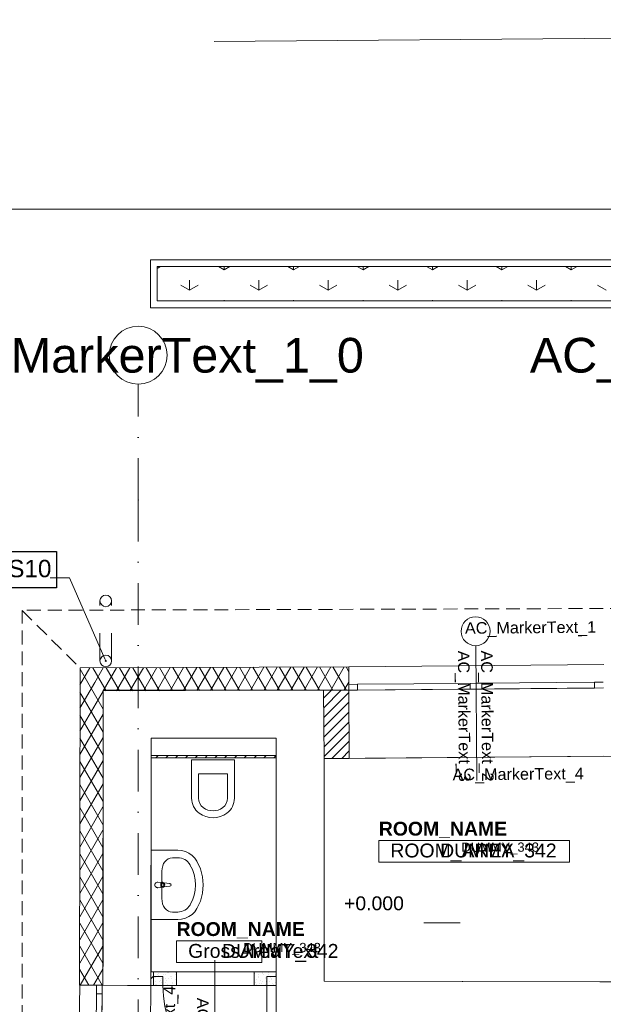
# Model space of a CAD drawing. Header units: millimetres. Extents: x -68772 to 137055, y -73300 to 19650.
# Tile 29 of 212: x 22533 to 27576, y -39430 to -30919. Entities that reach past the tile are written whole.
import ezdxf
from ezdxf.enums import TextEntityAlignment as Align

# ---------------------------------------------------------------- set-up
doc = ezdxf.new("R2010")
doc.units = ezdxf.units.MM
doc.header["$MEASUREMENT"] = 0
for name, pattern in [('Kropki i Kreski', [720, 360, -180, 0, -180]), ('Przerywana', [480, 240, -240]), ('Przerywana gęsta', [180, 120, -60])]:
    doc.linetypes.add(name, pattern=pattern)
for name, color, linetype, lineweight in [('Nowe_0_Nr_pióra__7', 7, 'Continuous', 5), ('Nowe_220-A Ściany_Nr_pióra__3', 7, 'Continuous', 18), ('Nowe_220-A Ściany_Nr_pióra__93', 7, 'Continuous', 20), ('Nowe_810-G Ogólne_Nr_pióra__1', 7, 'Continuous', 18), ('Nowe_Cut Pattern_Nr_pióra__130', 4, 'Continuous', 18), ('Nowe_Cut Pattern_Nr_pióra__252', 250, 'Continuous', 18), ('Nowe_Drzwi ARCHICAD_Nr_pióra__7', 7, 'Continuous', 5), ('Nowe_inny_obiekt_trwale_zwiazany_z_b_Nr_pióra__138', 138, 'Continuous', 18), ('Nowe_Metryczki pomieszczeń ARCHICADa_Nr_pióra__1', 7, 'Continuous', 18), ('Nowe_nawierzchnie_Nr_pióra__252', 250, 'Continuous', 18), ('Nowe_Okna ARCHICADa_Nr_pióra__7', 7, 'Continuous', 5), ('Nowe_Panel_Nr_pióra__7', 7, 'Continuous', 5), ('Nowe_Panel_Nr_pióra__93', 7, 'Continuous', 20), ('Nowe_PROJEKT DWORCA_Nr_pióra__240', 7, 'Continuous', 13), ('Nowe_Znaczniki drzwi ARCHICADa_Nr_pióra__7', 7, 'Continuous', 5), ('Nowe_Znaczniki okien ARCHICADa_Nr_pióra__7', 7, 'Continuous', 5), ('Plumbing Fixtures_Nr_pióra__7', 7, 'Continuous', 5), ('przewod_kanalizacyjny__linia__Nr_pióra__7', 7, 'Continuous', 5), ('Spot Elevations_Nr_pióra__7', 7, 'Continuous', 5), ('Walls_Nr_pióra__238', 7, 'Continuous', 13), ('Walls_Nr_pióra__7', 7, 'Continuous', 5)]:
    doc.layers.add(name, color=color, linetype=linetype, lineweight=lineweight)
doc.styles.add('GENERATED_STYLE_1', font='arial.ttf')
doc.styles.add('GENERATED_STYLE_2', font='arialbd.ttf')
doc.linetypes.add('Przekreślana podwójnie', pattern='A,0,[1,RZUT PARTERU DWORZEC 51.Shx,S=1.587302,R=0,X=0,Y=0],-300,0', length=300)

msp = doc.modelspace()

# ---------------------------------------------------------------- linework, layer by layer
for p, q in [((22259.7, -35515.1), (22852.7, -35515.1)), ((22852.7, -35515.1), (22852.7, -35830.9)), ((22852.7, -35830.9), (22259.7, -35830.9))]:
    msp.add_line(p, q)
at = {"linetype": 'Continuous', "lineweight": 0}
msp.add_line((23277.2, -36461.7), (23269.9, -36444.9), dxfattribs=at)
msp.add_circle((23277.2, -36461.7), 4.56, dxfattribs=at)
at = {"layer": 'Nowe_0_Nr_pióra__7', "linetype": 'Continuous', "lineweight": 5}
for p, q in [((52243.4, -32556.1), (14375.3, -32556.1)), ((23771.5, -39148.9), (23771.5, -39148.9)), ((23694.4, -39200.3), (23694.4, -39200.3)), ((23705.8, -39197.5), (23705.8, -39197.5)), ((23707.4, -39236), (23707.4, -39236)), ((23727, -39176.2), (23727, -39176.2)), ((23729.2, -39164.3), (23729.2, -39164.3)), ((23736.7, -39184.9), (23736.7, -39184.9)), ((23737.6, -39229.3), (23737.6, -39229.3)), ((23749.7, -39220.6), (23749.7, -39220.6)), ((23758.8, -39208.1), (23758.8, -39208.1)), ((23779, -39169.6), (23779, -39169.6)), ((23790.6, -39176.2), (23790.6, -39176.2)), ((23792, -39205.3), (23792, -39205.3)), ((23799.5, -39225.9), (23799.5, -39225.9)), ((23811.8, -39155), (23811.8, -39155)), ((23821.3, -39154.2), (23821.3, -39154.2)), ((23822.4, -39208.1), (23822.4, -39208.1)), ((23834.3, -39189.9), (23834.3, -39189.9)), ((23841.8, -39210.5), (23841.8, -39210.5)), ((23843.6, -39186.9), (23843.6, -39186.9)), ((23875.5, -39155), (23875.5, -39155)), ((23875.5, -39218.7), (23875.5, -39218.7)), ((23876.6, -39174.5), (23876.6, -39174.5)), ((23884.1, -39195.2), (23884.1, -39195.2)), ((24564.9, -39165.6), (24564.9, -39165.6)), ((24575.5, -39218.7), (24575.5, -39218.7)), ((24592.9, -39169.1), (24592.9, -39169.1)), ((24596.7, -39197.5), (24596.7, -39197.5)), ((24600.5, -39189.8), (24600.5, -39189.8)), ((24613.5, -39225.5), (24613.5, -39225.5)), ((24628.5, -39165.6), (24628.5, -39165.6)), ((24628.5, -39229.3), (24628.5, -39229.3)), ((24635.2, -39153.7), (24635.2, -39153.7)), ((24642.8, -39174.4), (24642.8, -39174.4)), ((24655.7, -39210.1), (24655.7, -39210.1)), ((24660.3, -39197.5), (24660.3, -39197.5)), ((24663.3, -39230.8), (24663.3, -39230.8)), ((24681.6, -39176.2), (24681.6, -39176.2)), ((24685, -39159), (24685, -39159)), ((24692.2, -39229.3), (24692.2, -39229.3)), ((24698, -39194.7), (24698, -39194.7)), ((24705.6, -39215.4), (24705.6, -39215.4)), ((24713.4, -39208.1), (24713.4, -39208.1)), ((24740.3, -39179.3), (24740.3, -39179.3)), ((24745.2, -39176.2), (24745.2, -39176.2)), ((24747.8, -39200), (24747.8, -39200)), ((23705.8, -39261.1), (23705.8, -39261.1)), ((23714.9, -39256.7), (23714.9, -39256.7)), ((23757.2, -39241.3), (23757.2, -39241.3)), ((23769.4, -39261.1), (23769.4, -39261.1)), ((23790.6, -39239.9), (23790.6, -39239.9)), ((23812.5, -39261.6), (23812.5, -39261.6)), ((23854.2, -39239.9), (23854.2, -39239.9)), ((23854.8, -39246.2), (23854.8, -39246.2)), ((23862.3, -39266.9), (23862.3, -39266.9)), ((24571.2, -39240.9), (24571.2, -39240.9)), ((24578.7, -39261.6), (24578.7, -39261.6)), ((24607.3, -39250.5), (24607.3, -39250.5)), ((24621, -39246.2), (24621, -39246.2)), ((24660.3, -39261.1), (24660.3, -39261.1)), ((24676.3, -39266.5), (24676.3, -39266.5)), ((24718.6, -39251.1), (24718.6, -39251.1)), ((24724, -39261.1), (24724, -39261.1)), ((24745.2, -39239.9), (24745.2, -39239.9))]:
    msp.add_line(p, q, dxfattribs=at)
at = {"layer": 'Nowe_220-A Ściany_Nr_pióra__3', "linetype": 'Continuous', "lineweight": 18}
for centre in [(23277.1, -35942.7), (23277.2, -36461.7)]:
    msp.add_circle(centre, 50, dxfattribs=at)
at = {"layer": 'Nowe_220-A Ściany_Nr_pióra__93', "linetype": 'Continuous', "lineweight": 20}
for p, q in [((25164.4, -37306.1), (25159.4, -36716.1)), ((25381.8, -37304.2), (25378.3, -36712.8)), ((25164.4, -37306.1), (25381.8, -37304.2))]:
    msp.add_line(p, q, dxfattribs=at)
at = {"layer": 'Nowe_810-G Ogólne_Nr_pióra__1', "linetype": 'Przerywana gęsta', "lineweight": 18}
for p, q in [((44856, -35954.5), (22554.6, -36024.3)), ((22554.6, -62418.7), (22554.6, -36024.3)), ((22554.6, -36024.3), (23054.4, -36522.5))]:
    msp.add_line(p, q, dxfattribs=at)
at = {"layer": 'Nowe_810-G Ogólne_Nr_pióra__1', "linetype": 'Przerywana', "lineweight": 18}
for p, q in [((23227.2, -36461.7), (23227.1, -35939.8)), ((23327.2, -36461.7), (23327.1, -35939.8))]:
    msp.add_line(p, q, dxfattribs=at)
at = {"layer": 'Nowe_Cut Pattern_Nr_pióra__130', "linetype": 'Continuous', "lineweight": 18}
for p, q in [((23669.2, -37298.7), (23667.5, -39148.7)), ((24749.4, -37298.7), (23669.2, -37298.7)), ((24749.4, -39148.7), (24749.4, -37298.7)), ((23667.5, -39148.7), (24749.4, -39148.7)), ((23666.4, -39268.4), (23644, -41668.5)), ((24750, -39268.7), (23666.4, -39268.4)), ((24749.4, -39517.6), (24750, -39268.7))]:
    msp.add_line(p, q, dxfattribs=at)
at = {"layer": 'Nowe_Cut Pattern_Nr_pióra__252', "linetype": 'Continuous', "lineweight": 18}
for p, q in [((27648.4, -37285.5), (25164.4, -37306.1)), ((25164.4, -37306.1), (25164.4, -39228.6)), ((25164.4, -39228.6), (27547.5, -39234.7)), ((27547.5, -39234.7), (27562.9, -39234.7)), ((27562.9, -39234.7), (27676.4, -39235))]:
    msp.add_line(p, q, dxfattribs=at)
at = {"layer": 'Nowe_Drzwi ARCHICAD_Nr_pióra__7', "linetype": 'Continuous', "lineweight": 5}
for p, q in [((23770, -39188.7), (23690, -39188.7)), ((23770, -39268.7), (23770, -39188.7)), ((24670, -39268.7), (24670, -39188.7)), ((24670, -39188.7), (24750, -39188.7)), ((23690, -39268.7), (23770, -39268.7)), ((24750, -39268.7), (24670, -39268.7)), ((24670, -39268.7), (24670, -40168.7))]:
    msp.add_line(p, q, dxfattribs=at)
at = {"layer": 'Nowe_Drzwi ARCHICAD_Nr_pióra__7', "linetype": 'Continuous', "lineweight": 5, "extrusion": (0, 0, -1)}
msp.add_ellipse((24670, -39268.7), major_axis=(-636.4, 636.4), ratio=1, start_param=3.926991, end_param=5.497787, dxfattribs=at)
at = {"layer": 'Nowe_inny_obiekt_trwale_zwiazany_z_b_Nr_pióra__138', "linetype": 'Kropki i Kreski', "lineweight": 18}
for q in [(23557.2, -34069.1), (23557.2, -61994.4)]:
    msp.add_line((23557.2, -35069.1), q, dxfattribs=at)
at = {"layer": 'Nowe_inny_obiekt_trwale_zwiazany_z_b_Nr_pióra__138', "linetype": 'Continuous', "lineweight": 18}
msp.add_ellipse((23557.2, -33819.1), major_axis=(-176.8, 176.8), ratio=1, start_param=2.356194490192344, end_param=8.63937979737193, dxfattribs=at)
at = {"layer": 'Nowe_inny_obiekt_trwale_zwiazany_z_b_Nr_pióra__138', "linetype": 'Kropki i Kreski', "lineweight": 18}
msp.add_point((23557.2, -35069.1), dxfattribs=at)
msp.add_point((23557.2, -35069.1), dxfattribs=at)
at = {"layer": 'Nowe_Metryczki pomieszczeń ARCHICADa_Nr_pióra__1', "linetype": 'Continuous', "lineweight": 18}
for p, q in [((25636.6, -38012.9), (27285.6, -38012.9)), ((25636.6, -38201.5), (25636.6, -38012.9)), ((27285.6, -38012.9), (27285.6, -38201.5)), ((27285.6, -38201.5), (25636.6, -38201.5)), ((23889, -38880.7), (24625.9, -38880.7)), ((23889, -39069.3), (23889, -38880.7)), ((24625.9, -38880.7), (24625.9, -39069.3)), ((24625.9, -39069.3), (23889, -39069.3))]:
    msp.add_line(p, q, dxfattribs=at)
at = {"layer": 'Nowe_nawierzchnie_Nr_pióra__252', "linetype": 'Continuous', "lineweight": 18}
for p, q in [((23722.6, -33069.1), (23750.1, -33053.2)), ((24300, -33082.2), (24249.9, -33053.2)), ((24300, -33082.2), (24300, -33053.2)), ((24300, -33082.2), (24350.1, -33053.2)), ((24900, -33082.2), (24849.9, -33053.2)), ((24900, -33082.2), (24900, -33053.2)), ((24900, -33082.2), (24950.1, -33053.2)), ((25500, -33082.2), (25449.9, -33053.2)), ((25500, -33082.2), (25500, -33053.2)), ((25500, -33082.2), (25550.1, -33053.2)), ((26100, -33082.2), (26049.9, -33053.2)), ((26100, -33082.2), (26100, -33053.2)), ((26100, -33082.2), (26150.1, -33053.2)), ((26700, -33082.2), (26649.9, -33053.2)), ((26700, -33082.2), (26700, -33053.2)), ((26700, -33082.2), (26750.1, -33053.2)), ((27300, -33082.2), (27249.9, -33053.2)), ((27300, -33082.2), (27300, -33053.2)), ((27300, -33082.2), (27350.1, -33053.2)), ((24000, -33255.4), (24000, -33168.8)), ((24600, -33255.4), (24600, -33168.8)), ((25200, -33255.4), (25200, -33168.8)), ((25800, -33255.4), (25800, -33168.8)), ((26400, -33255.4), (26400, -33168.8)), ((27000, -33255.4), (27000, -33168.8)), ((24000, -33255.4), (23925, -33212.1)), ((24000, -33255.4), (24075, -33212.1)), ((24600, -33255.4), (24525, -33212.1)), ((24600, -33255.4), (24675, -33212.1)), ((25200, -33255.4), (25125, -33212.1)), ((25200, -33255.4), (25275, -33212.1)), ((25800, -33255.4), (25725, -33212.1)), ((25800, -33255.4), (25875, -33212.1)), ((26400, -33255.4), (26325, -33212.1)), ((26400, -33255.4), (26475, -33212.1)), ((27000, -33255.4), (26925, -33212.1)), ((27000, -33255.4), (27075, -33212.1)), ((27600, -33255.4), (27525, -33212.1)), ((24300, -33348.6), (24300, -33342)), ((24900, -33348.6), (24900, -33342)), ((25500, -33348.6), (25500, -33342)), ((26100, -33348.6), (26100, -33342)), ((26700, -33348.6), (26700, -33342)), ((27300, -33348.6), (27300, -33342))]:
    msp.add_line(p, q, dxfattribs=at)
at = {"layer": 'Nowe_Okna ARCHICADa_Nr_pióra__7', "linetype": 'Continuous', "lineweight": 5}
for p, q in [((25376.3, -36664.3), (25451.3, -36663.6)), ((25451.3, -36663.6), (26426.3, -36655.3)), ((25451.3, -36663.6), (25451.7, -36713.6)), ((26426.3, -36655.3), (26476.3, -36654.9)), ((26426.7, -36705.3), (26426.3, -36655.3)), ((26476.3, -36654.9), (26526.3, -36654.5)), ((26526.3, -36654.5), (27501.2, -36646.1)), ((26526.3, -36654.5), (26526.7, -36704.5)), ((27501.2, -36646.1), (27576.2, -36645.5)), ((27501.7, -36696.1), (27501.2, -36646.1)), ((27576.7, -36695.5), (25376.7, -36714.3)), ((25451.7, -36713.6), (25376.7, -36714.3)), ((25376.7, -36714.3), (25381.8, -37304.2)), ((26426.7, -36705.3), (25451.7, -36713.6)), ((26476.7, -36704.9), (26426.7, -36705.3)), ((26526.7, -36704.5), (26476.7, -36704.9)), ((27501.7, -36696.1), (26526.7, -36704.5)), ((27576.7, -36695.5), (27501.7, -36696.1)), ((27581.7, -37285.5), (25381.8, -37304.2)), ((23196.4, -39264), (23195.7, -39339)), ((23227.7, -41264.4), (23246.4, -39264.5)), ((23245.7, -39339.5), (23246.4, -39264.5)), ((23246.4, -39264.5), (23666.4, -39268.4)), ((23647.7, -41268.3), (23666.4, -39268.4)), ((23195.7, -39339), (23187.6, -40213.9)), ((23195.7, -39339), (23245.7, -39339.5)), ((23237.6, -40214.4), (23245.7, -39339.5))]:
    msp.add_line(p, q, dxfattribs=at)
for p in [(25376.7, -36714.3), (25376.7, -36714.3), (25376.7, -36714.3), (23246.4, -39264.5), (23246.4, -39264.5), (23246.4, -39264.5)]:
    msp.add_point(p, dxfattribs=at)
at = {"layer": 'Nowe_Panel_Nr_pióra__7', "linetype": 'Continuous', "lineweight": 5}
for p, q in [((25222.5, -36713.4), (25338.2, -36512.9)), ((25353.1, -36712.9), (25237.9, -36513.4)), ((25377.7, -36555.4), (25353.1, -36512.9)), ((23054.5, -36668.5), (23108.1, -36575.5)), ((23254.2, -36877.5), (23054.6, -36531.8)), ((23108.1, -36575.5), (23139.1, -36521.8)), ((23279.5, -36721.3), (23164.3, -36521.7)), ((23181.4, -36648.6), (23254.9, -36521.4)), ((23254.9, -36721.4), (23370.6, -36520.9)), ((23394.7, -36720.8), (23279.5, -36521.3)), ((23370.6, -36720.9), (23486.4, -36520.4)), ((23509.9, -36720.3), (23394.7, -36520.8)), ((23486.4, -36720.4), (23602.1, -36520)), ((23625.1, -36719.9), (23509.9, -36520.3)), ((23602.1, -36720), (23717.8, -36519.5)), ((23740.3, -36719.4), (23625.1, -36519.9)), ((23717.8, -36719.5), (23833.6, -36519)), ((23855.5, -36718.9), (23740.3, -36519.4)), ((23833.6, -36719), (23949.3, -36518.6)), ((23970.7, -36718.5), (23855.5, -36518.9)), ((23949.3, -36718.6), (24065.1, -36518.1)), ((24085.9, -36718), (23970.7, -36518.5)), ((24065.1, -36718.1), (24180.8, -36517.6)), ((24201.1, -36717.6), (24085.9, -36518)), ((24180.8, -36717.6), (24296.5, -36517.2)), ((24316.3, -36717.1), (24201.1, -36517.5)), ((24296.5, -36717.2), (24412.3, -36516.7)), ((24431.5, -36716.6), (24316.3, -36517.1)), ((24412.3, -36716.7), (24528, -36516.2)), ((24546.7, -36716.2), (24431.5, -36516.6)), ((24528, -36716.2), (24643.8, -36515.8)), ((24661.9, -36715.7), (24546.7, -36516.1)), ((24643.8, -36715.8), (24759.5, -36515.3)), ((24777.1, -36715.2), (24661.9, -36515.7)), ((24759.5, -36715.3), (24875.2, -36514.8)), ((24892.3, -36714.8), (24777.1, -36515.2)), ((24875.2, -36714.8), (24991, -36514.4)), ((25007.5, -36714.3), (24892.3, -36514.8)), ((24991, -36714.4), (25106.7, -36513.9)), ((25122.7, -36713.8), (25007.5, -36514.3)), ((25106.7, -36713.9), (25222.5, -36513.4)), ((25237.9, -36713.4), (25122.7, -36513.8)), ((23054.2, -36868.9), (23181.4, -36648.6)), ((25338.2, -36712.9), (25378, -36643.9)), ((23054, -37069.3), (23254.4, -36722.2)), ((23254, -37077.1), (23054.4, -36731.4)), ((25376.7, -36714.3), (25159.4, -36716.1)), ((25159.4, -36716.1), (25164.4, -37306.1)), ((25159.9, -36782.6), (25227, -36715.5)), ((25160.7, -36866.8), (25312.6, -36714.8)), ((25161.4, -36950.9), (25376.9, -36735.3)), ((25376.7, -36714.3), (25381.8, -37304.2)), ((25162.1, -37035), (25377.6, -36819.5)), ((23053.8, -37269.7), (23254.2, -36922.6)), ((23253.8, -37276.7), (23054.2, -36931)), ((25162.8, -37119.2), (25378.4, -36903.6)), ((25163.5, -37203.3), (25379.1, -36987.7)), ((25164.2, -37287.4), (25379.8, -37071.9)), ((23053.5, -37470.1), (23253.9, -37123)), ((23253.5, -37476.3), (23053.9, -37130.6)), ((25231, -37305.5), (25380.5, -37156)), ((23710.5, -37298.7), (23730.5, -37278.7)), ((23795.4, -37298.7), (23815.4, -37278.7)), ((23880.2, -37298.7), (23900.2, -37278.7)), ((23965.1, -37298.7), (23985.1, -37278.7)), ((24049.9, -37298.7), (24069.9, -37278.7)), ((24134.8, -37298.7), (24154.8, -37278.7)), ((24219.6, -37298.7), (24239.6, -37278.7)), ((24304.5, -37298.7), (24324.5, -37278.7)), ((24389.3, -37298.7), (24409.3, -37278.7)), ((24474.2, -37298.7), (24494.2, -37278.7)), ((24559, -37298.7), (24579, -37278.7)), ((24643.9, -37298.7), (24663.9, -37278.7)), ((24728.8, -37298.7), (24748.8, -37278.7)), ((25316.6, -37304.8), (25381.2, -37240.1)), ((23053.3, -37670.5), (23253.7, -37323.4)), ((23253.3, -37675.9), (23053.7, -37330.2)), ((25164.4, -37306.1), (25381.8, -37304.2)), ((23053.1, -37870.9), (23253.5, -37523.8)), ((23253.1, -37875.5), (23053.5, -37529.8)), ((23052.8, -38071.3), (23253.2, -37724.2)), ((23252.8, -38075.1), (23053.2, -37729.4)), ((23052.6, -38271.7), (23253, -37924.6)), ((23252.6, -38274.7), (23053, -37929)), ((23052.4, -38472.1), (23252.8, -38125)), ((23252.4, -38474.3), (23052.8, -38128.5)), ((23052.1, -38672.5), (23252.5, -38325.4)), ((23252.1, -38673.9), (23052.5, -38328.1)), ((23051.9, -38873), (23252.3, -38525.8)), ((23251.9, -38873.5), (23052.3, -38527.7)), ((23051.7, -39073.4), (23252.1, -38726.2)), ((23251.7, -39073.1), (23052.1, -38727.3)), ((23246.7, -39264.5), (23051.8, -38926.9)), ((23056.9, -39264.3), (23251.8, -38926.7)), ((23131.2, -39264.4), (23051.6, -39126.5)), ((23172.3, -39264.4), (23251.6, -39127.1)), ((23667, -39209), (23690, -39185.9))]:
    msp.add_line(p, q, dxfattribs=at)
msp.add_point((25376.7, -36714.3), dxfattribs=at)
msp.add_point((25376.7, -36714.3), dxfattribs=at)
at = {"layer": 'Nowe_Panel_Nr_pióra__93', "linetype": 'Continuous', "lineweight": 20}
for p, q in [((25377.5, -36512.8), (23054.6, -36522.2)), ((25378.3, -36712.8), (25377.5, -36512.8)), ((23054.6, -36522.2), (23051.4, -39264.3)), ((23251.4, -39264.5), (23254.4, -36721.4)), ((23254.4, -36721.4), (25378.3, -36712.8)), ((24749.4, -37278.7), (23669.4, -37278.7)), ((23669.4, -37278.7), (23669.4, -37298.7)), ((24749.4, -37298.7), (24749.4, -37278.7)), ((23669.4, -37298.7), (24749.4, -37298.7)), ((23667.5, -39148.7), (23666.4, -39268.4)), ((23690, -39148.7), (23667.5, -39148.7)), ((23690, -39148.7), (23690, -39268.7)), ((24750, -39268.7), (24750, -39148.7)), ((23051.4, -39264.3), (23251.4, -39264.5)), ((23246.4, -39264.5), (23666.4, -39268.4)), ((23666.4, -39268.7), (23690, -39268.7))]:
    msp.add_line(p, q, dxfattribs=at)
msp.add_point((23246.4, -39264.5), dxfattribs=at)
msp.add_point((23246.4, -39264.5), dxfattribs=at)
at = {"layer": 'Nowe_PROJEKT DWORCA_Nr_pióra__240', "linetype": 'Continuous', "lineweight": 13}
for p, q in [((47185.5, -30918.6), (24213.8, -31106.8)), ((23662.6, -32993.2), (43825, -32993.2)), ((23662.6, -32993.2), (23662.6, -33408.6)), ((23722.6, -33053.2), (43765, -33053.2)), ((23722.6, -33053.2), (23722.6, -33348.6)), ((38606, -33348.6), (23722.6, -33348.6)), ((38546, -33408.6), (23662.6, -33408.6))]:
    msp.add_line(p, q, dxfattribs=at)
at = {"layer": 'Nowe_Znaczniki drzwi ARCHICADa_Nr_pióra__7', "linetype": 'Continuous', "lineweight": 5}
msp.add_line((24220, -39618.7), (24220, -39048.7), dxfattribs=at)
at = {"layer": 'Nowe_Znaczniki okien ARCHICADa_Nr_pióra__7', "linetype": 'Continuous', "lineweight": 5}
msp.add_line((26473.5, -36329.9), (26483.4, -37494.8), dxfattribs=at)
for start, end in [(0.48917, 180.48917), (180.48917, 0.48917)]:
    msp.add_arc((26472.4, -36204.9), 125, start, end, dxfattribs=at)
at = {"layer": 'Plumbing Fixtures_Nr_pióra__7', "linetype": 'Continuous', "lineweight": 5}
for p, q in [((24389.1, -37317.7), (24019, -37317.7)), ((24019, -37317.7), (24019, -37647.7)), ((24389.1, -37317.7), (24389.1, -37647.7)), ((24079, -37437.7), (24079, -37647.7)), ((24079.1, -37437.7), (24329.1, -37437.7)), ((24329.1, -37437.7), (24329.1, -37647.7)), ((23898.5, -38097.7), (23669.4, -38097.7)), ((23669.4, -38097.7), (23669.4, -38697.7)), ((23932.2, -38100.6), (23898.5, -38097.7)), ((23964.9, -38109.2), (23932.2, -38100.6)), ((23995.4, -38123.2), (23964.9, -38109.2)), ((24022.8, -38142.2), (23995.4, -38123.2)), ((23852.7, -38162.9), (23898.5, -38162.9)), ((24046.3, -38165.5), (24022.8, -38142.2)), ((24065, -38192.5), (24046.3, -38165.5)), ((24094.9, -38257.7), (24065, -38192.5)), ((23761.7, -38278.8), (23761.7, -38516.5)), ((24113.2, -38326.7), (24094.9, -38257.7)), ((23768.7, -38376.7), (23726.7, -38372.7)), ((23751.6, -38384.1), (23766.5, -38384.1)), ((23751.6, -38411.3), (23751.6, -38384.1)), ((23831.1, -38386.6), (23778.2, -38379.9)), ((24119.4, -38397.7), (24113.2, -38326.7)), ((23726.7, -38422.7), (23768.7, -38418.7)), ((23766.5, -38411.3), (23751.6, -38411.3)), ((23778.2, -38415.4), (23831.1, -38408.8)), ((24094.9, -38537.7), (24113.2, -38468.6)), ((24113.2, -38468.6), (24119.4, -38397.7)), ((24065, -38602.8), (24094.9, -38537.7)), ((23852.7, -38632.5), (23898.5, -38632.5)), ((24022.8, -38653.2), (24046.3, -38629.8)), ((24046.3, -38629.8), (24065, -38602.8)), ((23669.4, -38697.7), (23898.5, -38697.7)), ((23898.5, -38697.7), (23932.2, -38694.8)), ((23932.2, -38694.8), (23964.9, -38686.2)), ((23964.9, -38686.2), (23995.4, -38672.2)), ((23995.4, -38672.2), (24022.8, -38653.2))]:
    msp.add_line(p, q, dxfattribs=at)
for centre, major_axis, ratio, start_param, end_param in [((24181.6, -37647.7), (114.9, 114.9), 1, 2.356194, 3.28349), ((24181.6, -37647.7), (-72.5, 72.5), 1, 0.785398, 1.712693), ((24226.6, -37647.7), (72.5, 72.5), 1, 4.570492, 5.497787), ((24226.6, -37647.7), (114.9, 114.9), 1, 4.570492, 5.497787), ((24204.1, -37617.7), (-141.4, 141.4), 1, 1.712693, 2.999696), ((24204.1, -37617.7), (99, 99), 1, 3.28349, 4.570492), ((23852.7, -38279), (0, 116.1), 0.783646, 0, 1.570796), ((23898.5, -38278.8), (-121.2, 0), 0.956522, 3.638567, 4.712389), ((23669.4, -38397.7), (381.8, 0), 0.956522, -0.496975, 0.496975), ((23726.7, -38397.7), (17.7, 17.7), 1, 0.785398, 3.926991), ((23766.5, -38397.7), (9.62, 9.62), 1, 3.926991, 7.068583), ((23766.8, -38397.7), (-14.9, 14.9), 1, -1.35736, -0.875625), ((23766.8, -38397.7), (14.9, 14.9), 1, 4.498953, 6.496621), ((23766.8, -38397.7), (14.9, 14.9), 1, 4.017217, 4.498953), ((23829.7, -38397.7), (7.91, 7.91), 1, 4.051589, 6.943986), ((23852.7, -38516.4), (0, 116.1), 0.783646, 1.570796, 3.141593), ((23898.5, -38516.5), (121.2, 0), 0.956522, 4.712389, 5.78621)]:
    msp.add_ellipse(centre, major_axis=major_axis, ratio=ratio, start_param=start_param, end_param=end_param, dxfattribs=at)
for p in [(23768.7, -38376.7), (23726.7, -38422.7), (23778.2, -38415.4), (23831.1, -38386.6)]:
    msp.add_point(p, dxfattribs=at)
at = {"layer": 'przewod_kanalizacyjny__linia__Nr_pióra__7', "linetype": 'Continuous', "lineweight": 5}
for p, q in [((22964.4, -35741.9), (22796.9, -35741.9)), ((23269.9, -36444.9), (22964.4, -35741.9))]:
    msp.add_line(p, q, dxfattribs=at)
at = {"layer": 'Spot Elevations_Nr_pióra__7', "linetype": 'Continuous', "lineweight": 5}
msp.add_line((26024.9, -38725.8), (26338.4, -38725.8), dxfattribs=at)
at = {"layer": 'Walls_Nr_pióra__238', "linetype": 'Continuous', "lineweight": 13}
for p, q in [((23254.4, -36713.7), (23254.4, -38946.7)), ((25164.4, -36713.7), (23254.4, -36713.7)), ((23669.4, -37128.7), (24749.4, -37128.7)), ((23669.4, -39148.7), (23669.4, -37128.7)), ((24749.4, -37128.7), (24749.4, -39148.7)), ((25164.4, -39228.6), (25164.4, -37306.1)), ((23254.4, -38946.7), (23251.4, -39264.5)), ((23667.5, -39148.7), (23669.4, -38948.7)), ((27562.9, -39234.7), (25164.4, -39228.6)), ((27614.6, -39234.7), (27562.9, -39234.7)), ((23251.4, -39264.5), (23466.4, -39266.5)), ((23466.4, -39266.5), (23666.4, -39268.4)), ((23666.4, -39268.4), (23666.4, -39268.7)), ((24559.4, -39267.7), (24559.4, -39268.7)), ((24750, -39268.7), (24749.4, -39517.6))]:
    msp.add_line(p, q, dxfattribs=at)
at = {"layer": 'Walls_Nr_pióra__238', "linetype": 'Przekreślana podwójnie', "lineweight": 13}
msp.add_line((23889.4, -39268.7), (23889.4, -39267.7), dxfattribs=at)
at = {"layer": 'Walls_Nr_pióra__7', "linetype": 'Continuous', "lineweight": 5}
for p, q in [((25377.5, -36512), (27580.9, -36493.7)), ((23032.8, -41262.5), (23051.7, -39264.3)), ((23666.4, -39268.7), (23646.5, -41403.3))]:
    msp.add_line(p, q, dxfattribs=at)
at = {"layer": 'Walls_Nr_pióra__7', "linetype": 'Przekreślana podwójnie', "lineweight": 5}
for p, q in [((23889.4, -39148.7), (23667.5, -39148.7)), ((23889.4, -39268.7), (23889.4, -39148.7)), ((24749.4, -39148.7), (24559.4, -39148.7)), ((24559.4, -39148.7), (24559.4, -39268.7)), ((23666.4, -39268.7), (23889.4, -39268.7)), ((24559.4, -39268.7), (24750, -39268.7))]:
    msp.add_line(p, q, dxfattribs=at)

# ---------------------------------------------------------------- texts
at = {"layer": 'Nowe_inny_obiekt_trwale_zwiazany_z_b_Nr_pióra__138', "lineweight": 18, "style": 'GENERATED_STYLE_1'}
for p in [(23574.3, -33819.1), (28874.8, -33819.1)]:
    msp.add_attdef('AC_MarkerText_1_0', text='2', height=300, dxfattribs=at).set_placement(p, align=Align.MIDDLE_CENTER)
at = {"layer": 'Nowe_Metryczki pomieszczeń ARCHICADa_Nr_pióra__1', "lineweight": 18}
for tag, text, height, style, p in [('ROOM_NAME', '4"KEBAB"MAGAZYN', 120, 'GENERATED_STYLE_2', (25636.6, -37851.8)), ('ROOM_AREA', 'A: 4,9', 120, 'GENERATED_STYLE_1', (25736.6, -38040.3)), ('DUMMY_342', ' m', 120, 'GENERATED_STYLE_1', (26166.7, -38040.3)), ('DUMMY_343', '2', 80, 'GENERATED_STYLE_1', (26349.9, -38031.2)), ('ROOM_NAME', '3.WC', 120, 'GENERATED_STYLE_2', (23889, -38719.6)), ('GrossAreaText', 'A: 2', 120, 'GENERATED_STYLE_1', (23989, -38908.2)), ('DUMMY_342', ' m', 120, 'GENERATED_STYLE_1', (24281.9, -38908.2)), ('DUMMY_343', '2', 80, 'GENERATED_STYLE_1', (24465.2, -38899))]:
    msp.add_attdef(tag, text=text, height=height, dxfattribs=dict(at, style=style)).set_placement(p, align=Align.TOP_LEFT)
at = {"layer": 'Nowe_Znaczniki drzwi ARCHICADa_Nr_pióra__7', "lineweight": 5, "style": 'GENERATED_STYLE_1'}
msp.add_attdef('AC_WIDO_B_SIZE', text='200', height=100, rotation=270, dxfattribs=at).set_placement((24035.8, -39373.7), align=Align.BOTTOM_LEFT)
at = {"layer": 'Nowe_Znaczniki okien ARCHICADa_Nr_pióra__7', "lineweight": 5, "style": 'GENERATED_STYLE_1'}
for tag, text, rotation, p in [('AC_MarkerText_1', 'O4', 0.48917, (26381.4, -36257.3)), ('AC_MarkerText_3', '60', 270.48917, (26289.6, -36373.8)), ('AC_MarkerText_2', '220', 270.48917, (26489.6, -36372.1)), ('AC_MarkerText_4', 'hp 200', 0.48917, (26274.8, -37523.8)), ('AC_MarkerText_4', 'hp 0', 89.46422, (23897.2, -40403.6))]:
    msp.add_attdef(tag, text=text, height=100, rotation=rotation, dxfattribs=at).set_placement(p, align=Align.BOTTOM_LEFT)
at = {"layer": 'przewod_kanalizacyjny__linia__Nr_pióra__7', "style": 'GENERATED_STYLE_1'}
msp.add_text('RS10', height=150, dxfattribs=at).set_placement((22283.3, -35738.1))
at = {"layer": 'Spot Elevations_Nr_pióra__7', "style": 'GENERATED_STYLE_1'}
msp.add_text('+0.000', height=120, dxfattribs=at).set_placement((25335.9, -38616.7))

doc.saveas('drawing.dxf')
